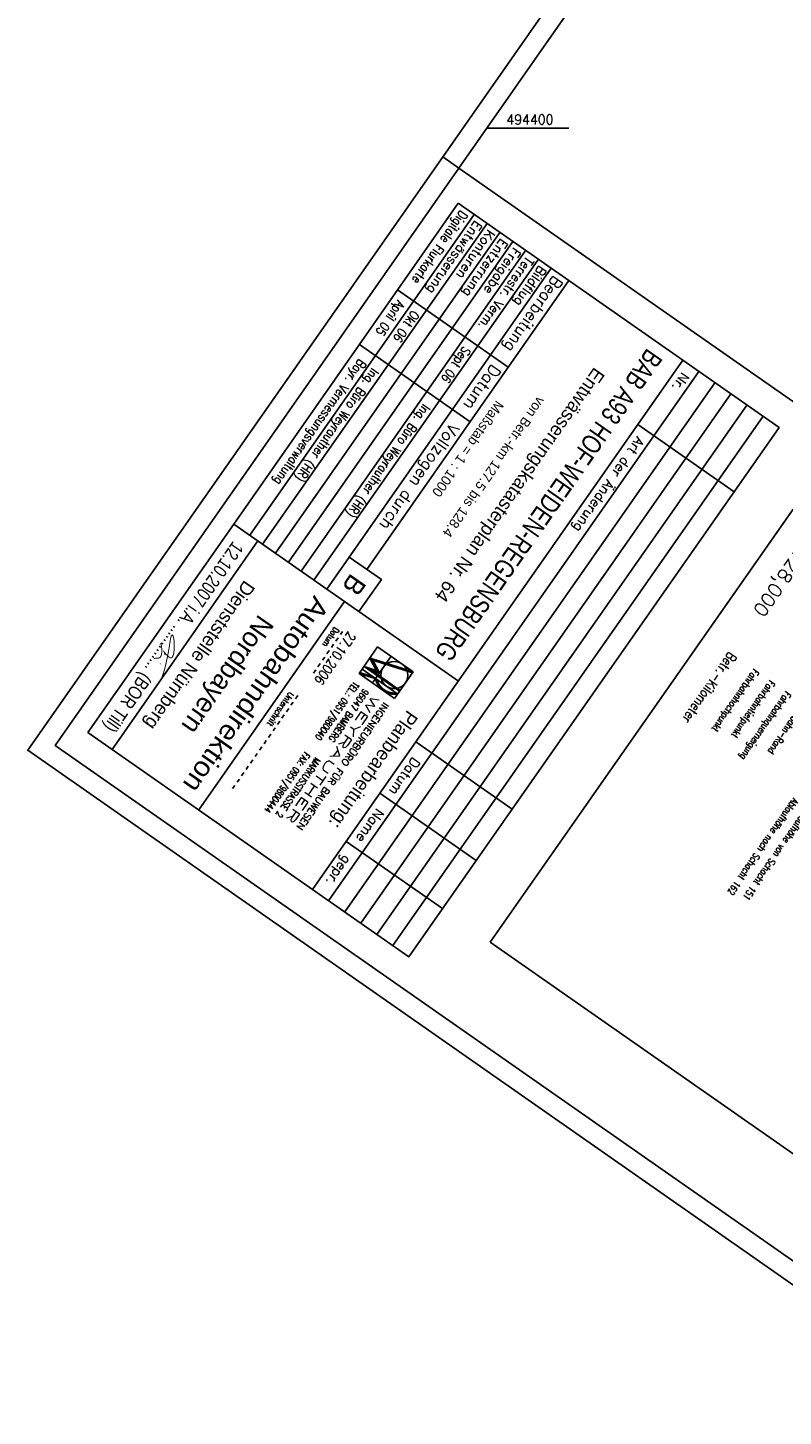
# Model space of a CAD drawing. Extents: x 509491 to 510385, y 494071 to 495171.
# Tile 1 of 9: x 509491 to 509684, y 494071 to 494426. Entities that reach past the tile are written whole.
import ezdxf
from ezdxf.enums import TextEntityAlignment as Align

# ---------------------------------------------------------------- set-up
doc = ezdxf.new("R2010")
doc.units = 0
doc.header["$LTSCALE"] = 10
doc.header["$MEASUREMENT"] = 0
for name, pattern in [('LT00', [0]), ('LT01', [0.2, 0.1, -0.1]), ('LT17', [0.15, 0.1, -0.05])]:
    doc.linetypes.add(name, pattern=pattern)
for name, color, linetype in [('---Unterschrift_Till', 7, 'LT00'), ('--ZEICHENERKLÄR', 7, 'Continuous'), ('025', 7, 'Continuous'), ('035', 250, 'Continuous'), ('050', 250, 'Continuous'), ('070', 155, 'Continuous'), ('A-TEXT-KILOMETER', 30, 'LT17'), ('RAHMEN', 250, 'Continuous'), ('STAT_500', 250, 'LT00'), ('V_RASTER', 250, 'LT00')]:
    doc.layers.add(name, color=color, linetype=linetype)
doc.styles.add('Kilometrierung', font='romans.shx')
doc.styles.add('ROMAND', font='romand', dxfattribs={"height": 0.3})
doc.styles.add('ROMANS', font='romans.shx', dxfattribs={"width": 0.8})
doc.styles.get("Standard").update_dxf_attribs({"font": 'romans.shx', "width": 0.8})
doc.styles.add('UNIR-H', font='unir_h.shx', dxfattribs={"width": 0.8})

# ---------------------------------------------------------------- blocks, each defined once
blk = doc.blocks.new('Unterschrift Till')
at = {"layer": '---Unterschrift_Till', "const_width": 0.025, "flags": 128}
blk.add_lwpolyline([(-2.194, 0.479), (-2.202, 0.469), (-2.208, 0.462), (-2.213, 0.455), (-2.217, 0.45), (-2.221, 0.445), (-2.224, 0.441), (-2.226, 0.438), (-2.229, 0.434), (-2.231, 0.431), (-2.233, 0.428), (-2.235, 0.425), (-2.238, 0.422), (-2.24, 0.419), (-2.242, 0.416), (-2.244, 0.413), (-2.247, 0.41), (-2.249, 0.406), (-2.251, 0.402), (-2.252, 0.399), (-2.254, 0.395), (-2.255, 0.392), (-2.257, 0.389), (-2.257, 0.387), (-2.258, 0.385), (-2.258, 0.384), (-2.258, 0.385), (-2.257, 0.386), (-2.256, 0.387), (-2.255, 0.39), (-2.253, 0.393), (-2.252, 0.398), (-2.25, 0.403), (-2.247, 0.409), (-2.245, 0.416), (-2.243, 0.424), (-2.24, 0.432), (-2.238, 0.44), (-2.235, 0.448), (-2.233, 0.456), (-2.23, 0.464), (-2.228, 0.472), (-2.226, 0.48), (-2.224, 0.487), (-2.222, 0.494), (-2.221, 0.501), (-2.219, 0.507), (-2.218, 0.514), (-2.217, 0.52), (-2.215, 0.526), (-2.214, 0.532), (-2.213, 0.538), (-2.212, 0.544), (-2.212, 0.55), (-2.211, 0.555), (-2.21, 0.561), (-2.21, 0.567), (-2.209, 0.573), (-2.209, 0.578), (-2.208, 0.584), (-2.208, 0.59), (-2.208, 0.595), (-2.208, 0.601), (-2.208, 0.606), (-2.209, 0.611), (-2.209, 0.615), (-2.21, 0.62), (-2.211, 0.624), (-2.212, 0.628), (-2.213, 0.632), (-2.214, 0.635), (-2.216, 0.638), (-2.217, 0.641), (-2.219, 0.643), (-2.22, 0.646), (-2.222, 0.648), (-2.224, 0.65), (-2.226, 0.651), (-2.228, 0.653), (-2.23, 0.654), (-2.232, 0.655), (-2.234, 0.656), (-2.236, 0.657), (-2.239, 0.658), (-2.241, 0.659), (-2.244, 0.66), (-2.246, 0.66), (-2.249, 0.661), (-2.252, 0.661), (-2.255, 0.662), (-2.259, 0.662), (-2.262, 0.662), (-2.266, 0.662), (-2.269, 0.662), (-2.273, 0.662), (-2.277, 0.661), (-2.281, 0.661), (-2.285, 0.66), (-2.289, 0.659), (-2.293, 0.659), (-2.298, 0.658), (-2.302, 0.657), (-2.306, 0.656), (-2.31, 0.654), (-2.314, 0.653), (-2.319, 0.652), (-2.323, 0.65), (-2.327, 0.649), (-2.331, 0.647), (-2.334, 0.646), (-2.338, 0.644), (-2.342, 0.643), (-2.346, 0.641), (-2.349, 0.639), (-2.353, 0.638), (-2.356, 0.636), (-2.359, 0.634), (-2.363, 0.633), (-2.366, 0.631), (-2.37, 0.629), (-2.374, 0.627), (-2.377, 0.626), (-2.381, 0.624), (-2.385, 0.622), (-2.389, 0.62), (-2.393, 0.617), (-2.397, 0.615), (-2.402, 0.613), (-2.406, 0.611), (-2.41, 0.608), (-2.414, 0.606), (-2.419, 0.603), (-2.424, 0.6), (-2.429, 0.597), (-2.434, 0.593), (-2.441, 0.589), (-2.447, 0.585), (-2.455, 0.58), (-2.463, 0.574), (-2.472, 0.569), (-2.48, 0.563), (-2.489, 0.557), (-2.498, 0.552), (-2.506, 0.546), (-2.514, 0.541), (-2.522, 0.536), (-2.529, 0.531), (-2.535, 0.527), (-2.541, 0.522), (-2.547, 0.518), (-2.552, 0.515), (-2.557, 0.511), (-2.562, 0.507), (-2.566, 0.504), (-2.57, 0.501), (-2.574, 0.497), (-2.578, 0.494), (-2.582, 0.491), (-2.586, 0.488), (-2.59, 0.485), (-2.593, 0.482), (-2.597, 0.479), (-2.6, 0.477), (-2.604, 0.474), (-2.607, 0.471), (-2.611, 0.469), (-2.614, 0.466), (-2.617, 0.463), (-2.621, 0.461), (-2.624, 0.458), (-2.628, 0.455), (-2.631, 0.452), (-2.635, 0.449), (-2.638, 0.446), (-2.641, 0.442), (-2.645, 0.439), (-2.648, 0.436), (-2.652, 0.432), (-2.656, 0.429), (-2.659, 0.426), (-2.663, 0.422), (-2.666, 0.419), (-2.669, 0.415), (-2.672, 0.412), (-2.675, 0.409), (-2.678, 0.405), (-2.681, 0.402), (-2.683, 0.399), (-2.685, 0.397), (-2.688, 0.394), (-2.69, 0.391), (-2.692, 0.389), (-2.694, 0.386), (-2.696, 0.384), (-2.698, 0.381), (-2.7, 0.379), (-2.702, 0.377), (-2.704, 0.375), (-2.706, 0.372), (-2.708, 0.37), (-2.71, 0.368), (-2.711, 0.366), (-2.713, 0.363), (-2.714, 0.361), (-2.715, 0.359), (-2.716, 0.356), (-2.717, 0.354), (-2.718, 0.352), (-2.719, 0.35), (-2.719, 0.348), (-2.72, 0.346), (-2.72, 0.345), (-2.72, 0.343), (-2.72, 0.342), (-2.72, 0.34), (-2.719, 0.339), (-2.718, 0.338), (-2.718, 0.337), (-2.717, 0.336), (-2.715, 0.335), (-2.714, 0.334), (-2.713, 0.333), (-2.711, 0.332), (-2.71, 0.331), (-2.708, 0.331), (-2.707, 0.33), (-2.705, 0.33), (-2.704, 0.33), (-2.702, 0.33), (-2.701, 0.33), (-2.699, 0.33), (-2.697, 0.33), (-2.696, 0.33), (-2.694, 0.33), (-2.692, 0.33), (-2.69, 0.33), (-2.688, 0.33), (-2.686, 0.33), (-2.683, 0.331), (-2.681, 0.331), (-2.678, 0.331), (-2.675, 0.332), (-2.672, 0.333), (-2.668, 0.334), (-2.664, 0.335), (-2.66, 0.337), (-2.655, 0.338), (-2.649, 0.341), (-2.643, 0.343), (-2.635, 0.346), (-2.628, 0.35), (-2.619, 0.354), (-2.61, 0.358), (-2.6, 0.362), (-2.59, 0.367), (-2.58, 0.372), (-2.57, 0.377), (-2.559, 0.382), (-2.548, 0.388), (-2.537, 0.393), (-2.526, 0.399), (-2.515, 0.404), (-2.504, 0.41), (-2.492, 0.415), (-2.481, 0.421), (-2.47, 0.427), (-2.458, 0.432), (-2.447, 0.438), (-2.436, 0.444), (-2.425, 0.449), (-2.414, 0.454), (-2.403, 0.459), (-2.393, 0.464), (-2.383, 0.469), (-2.374, 0.473), (-2.364, 0.478), (-2.355, 0.482), (-2.347, 0.486), (-2.338, 0.49), (-2.33, 0.494), (-2.321, 0.497), (-2.313, 0.501), (-2.305, 0.505), (-2.297, 0.509), (-2.288, 0.513), (-2.28, 0.516), (-2.271, 0.52), (-2.262, 0.524), (-2.254, 0.528), (-2.244, 0.532), (-2.235, 0.537), (-2.225, 0.541), (-2.216, 0.545), (-2.205, 0.549), (-2.195, 0.554), (-2.184, 0.558), (-2.174, 0.563), (-2.163, 0.568), (-2.151, 0.572), (-2.14, 0.577), (-2.129, 0.582), (-2.118, 0.587), (-2.107, 0.591), (-2.096, 0.596), (-2.086, 0.6), (-2.076, 0.604), (-2.066, 0.608), (-2.057, 0.612), (-2.048, 0.616), (-2.039, 0.619), (-2.031, 0.623), (-2.022, 0.626), (-2.014, 0.629), (-2.006, 0.633), (-1.997, 0.636), (-1.989, 0.64), (-1.98, 0.643), (-1.971, 0.646), (-1.962, 0.65), (-1.953, 0.653), (-1.943, 0.657), (-1.933, 0.661), (-1.923, 0.665), (-1.912, 0.669), (-1.902, 0.673), (-1.891, 0.677), (-1.88, 0.681), (-1.87, 0.685), (-1.86, 0.688), (-1.851, 0.692), (-1.842, 0.695), (-1.833, 0.698), (-1.825, 0.701), (-1.817, 0.703), (-1.809, 0.706), (-1.801, 0.708), (-1.793, 0.711), (-1.785, 0.713), (-1.777, 0.715), (-1.769, 0.717), (-1.762, 0.719), (-1.754, 0.721), (-1.747, 0.723), (-1.739, 0.725), (-1.732, 0.727), (-1.726, 0.729), (-1.719, 0.731), (-1.714, 0.731), (-1.709, 0.732), (-1.706, 0.731), (-1.704, 0.728), (-1.703, 0.725), (-1.705, 0.719)], dxfattribs=at)
blk.add_lwpolyline([(-2.338, 0.213, -0.009753), (-2.349, 0.213, -0.012873), (-2.357, 0.213, -0.000058), (-2.363, 0.214, -0.000395), (-2.363, 0.214, -0.003084), (-2.366, 0.214, -0.002987), (-2.369, 0.214, -0.121908), (-2.37, 0.215, -0.078365), (-2.372, 0.216, -0.169129), (-2.373, 0.218, -0.093053), (-2.372, 0.223, -0.048138), (-2.369, 0.228, -0.056178), (-2.366, 0.232, -0.016049), (-2.362, 0.235, 0.015861), (-2.359, 0.239, 0.023961), (-2.346, 0.253, -0.019597), (-2.331, 0.27, -0.016685), (-2.31, 0.29, -0.012958), (-2.281, 0.314, -0.012002), (-2.255, 0.335, -0.011524), (-2.226, 0.355, -0.011371), (-2.203, 0.37, -0.011002), (-2.178, 0.384, -0.019211), (-2.152, 0.397, -0.024277), (-2.13, 0.405, -0.018479), (-2.119, 0.408, -0.020969), (-2.11, 0.41, -0.037055), (-2.098, 0.411, -0.031487), (-2.085, 0.411, -0.034214), (-2.073, 0.409, -0.038344), (-2.063, 0.405, -0.027683), (-2.053, 0.4, -0.027965), (-2.044, 0.395, -0.023542), (-2.033, 0.386, -0.046995), (-2.028, 0.381, -0.007241), (-2.021, 0.372, -0.008919), (-2.017, 0.365, -0.000473), (-2.012, 0.358, 0.000599), (-2.007, 0.352, 0.001303), (-1.998, 0.338, 0.014886), (-1.997, 0.337, 0.023743), (-1.997, 0.337, 0.000688), (-1.988, 0.327, 0.002539), (-1.982, 0.321, 0.002137), (-1.975, 0.314, 0.108696), (-1.969, 0.311, 0.076722), (-1.96, 0.309, 0.135898), (-1.956, 0.31, 0.088438), (-1.95, 0.314)], format="xyb", dxfattribs=at)
at = {"layer": '---Unterschrift_Till', "flags": 128}
blk.add_lwpolyline([(-1.928, 0.508, 0.025, 0.012, 0), (-1.951, 0.519, 0.008, 0.008, 0), (-1.93, 0.521, 0.008, 0.008, 0)], format="xyseb", dxfattribs=at)

msp = doc.modelspace()

# ---------------------------------------------------------------- linework, layer by layer
at = {"layer": '025'}
for p, q in [((509605.22, 494377.99), (509547.92, 494296.03)), ((509608.5, 494375.69), (509551.2, 494293.74)), ((509611.78, 494373.4), (509554.48, 494291.44)), ((509615.05, 494371.11), (509557.76, 494289.15)), ((509618.33, 494368.82), (509561.03, 494286.86)), ((509621.61, 494366.53), (509564.31, 494284.57)), ((509666.69, 494335.01), (509572.15, 494199.78)), ((509670.78, 494332.15), (509576.24, 494196.92)), ((509674.88, 494329.28), (509580.34, 494194.05)), ((509678.98, 494326.42), (509584.44, 494191.19)), ((509647.03, 494324.35), (509671.62, 494307.16)), ((509575.81, 494260.68), (509580.57, 494267.5)), ((509580.57, 494267.5), (509589.66, 494261.14)), ((509589.66, 494261.14), (509578.59, 494264.66)), ((509578.59, 494264.66), (509580.25, 494261.39)), ((509579.35, 494264.1), (509578.6, 494264.62)), ((509579.42, 494263.97), (509578.67, 494264.49)), ((509579.49, 494263.84), (509578.74, 494264.36)), ((509579.51, 494264.07), (509578.75, 494264.6)), ((509579.55, 494263.7), (509578.8, 494264.23)), ((509579.62, 494263.57), (509578.87, 494264.1)), ((509579.69, 494263.44), (509578.94, 494263.97)), ((509579.74, 494264), (509578.97, 494264.53)), ((509579.75, 494263.31), (509579, 494263.84)), ((509579.82, 494263.18), (509579.07, 494263.7)), ((509579.89, 494263.05), (509579.14, 494263.57)), ((509579.96, 494263.93), (509579.2, 494264.46)), ((509583.98, 494265.11), (509579.21, 494258.3)), ((509579.35, 494264.12), (509581, 494260.85)), ((509589.49, 494260.9), (509579.35, 494264.12)), ((509580.18, 494263.86), (509579.42, 494264.39)), ((509580.4, 494263.79), (509579.64, 494264.32)), ((509580.62, 494263.72), (509579.86, 494264.25)), ((509580.84, 494263.65), (509580.08, 494264.18)), ((509581.06, 494263.58), (509580.3, 494264.11)), ((509581.29, 494263.51), (509580.52, 494264.04)), ((509581.51, 494263.44), (509580.75, 494263.97)), ((509581.73, 494263.37), (509580.97, 494263.9)), ((509581.95, 494263.3), (509581.19, 494263.83)), ((509582.17, 494263.23), (509581.41, 494263.76)), ((509582.39, 494263.16), (509581.63, 494263.69)), ((509582.61, 494263.09), (509581.85, 494263.62)), ((509582.84, 494263.02), (509582.07, 494263.55)), ((509575.81, 494260.68), (509580.01, 494259.43)), ((509584.89, 494254.33), (509575.81, 494260.68)), ((509575.91, 494260.65), (509575.83, 494260.71)), ((509576.12, 494260.59), (509575.87, 494260.76)), ((509576.33, 494260.52), (509575.91, 494260.82)), ((509576.54, 494260.46), (509575.95, 494260.88)), ((509575.97, 494260.92), (509579.27, 494259.94)), ((509576.75, 494260.4), (509576.03, 494260.9)), ((509576.96, 494260.34), (509576.24, 494260.84)), ((509577.17, 494260.27), (509576.45, 494260.78)), ((509585.69, 494255.46), (509576.6, 494261.82)), ((509577.38, 494260.21), (509576.66, 494260.71)), ((509577.59, 494260.15), (509576.87, 494260.65)), ((509577.8, 494260.09), (509577.08, 494260.59)), ((509586.18, 494256.17), (509577.1, 494262.53)), ((509580.25, 494261.39), (509577.1, 494262.53)), ((509586.2, 494256.19), (509577.16, 494262.5)), ((509578.01, 494260.03), (509577.29, 494260.53)), ((509577.41, 494262.41), (509586.24, 494256.24)), ((509577.41, 494262.41), (509577.41, 494262.41)), ((509578.22, 494259.96), (509577.5, 494260.47)), ((509586.28, 494256.29), (509577.66, 494262.32)), ((509578.43, 494259.9), (509577.71, 494260.4)), ((509577.91, 494262.23), (509586.33, 494256.35)), ((509577.91, 494262.23), (509577.91, 494262.23)), ((509578.64, 494259.84), (509577.92, 494260.34)), ((509578.85, 494259.78), (509578.13, 494260.28)), ((509579.03, 494261.53), (509578.16, 494262.14)), ((509579.06, 494259.71), (509578.35, 494260.22)), ((509579.27, 494261.45), (509578.41, 494262.05)), ((509579.27, 494259.65), (509578.56, 494260.15)), ((509579.51, 494261.37), (509578.66, 494261.96)), ((509579.48, 494259.59), (509578.77, 494260.09)), ((509579.75, 494261.29), (509578.91, 494261.87)), ((509581, 494260.85), (509578.97, 494261.56)), ((509578.97, 494261.56), (509586.34, 494256.4)), ((509579.69, 494259.53), (509578.98, 494260.03)), ((509579.99, 494261.2), (509579.16, 494261.78)), ((509579.95, 494262.92), (509579.2, 494263.44)), ((509580.02, 494262.79), (509579.27, 494263.31)), ((509580.09, 494262.66), (509579.34, 494263.18)), ((509580.15, 494262.52), (509579.4, 494263.05)), ((509580.22, 494261.12), (509579.41, 494261.69)), ((509580.22, 494262.39), (509579.47, 494262.92)), ((509580.29, 494262.26), (509579.54, 494262.79)), ((509580.35, 494262.13), (509579.6, 494262.66)), ((509580.46, 494261.04), (509579.66, 494261.6)), ((509580.42, 494262), (509579.67, 494262.52)), ((509580.49, 494261.87), (509579.74, 494262.39)), ((509580.55, 494261.74), (509579.8, 494262.26)), ((509580.62, 494261.61), (509579.87, 494262.13)), ((509580.7, 494260.96), (509579.91, 494261.51)), ((509580.69, 494261.48), (509579.93, 494262)), ((509580.75, 494261.34), (509580, 494261.87)), ((509580.82, 494261.21), (509580.07, 494261.74)), ((509580.89, 494261.08), (509580.13, 494261.61)), ((509580.94, 494260.87), (509580.16, 494261.42)), ((509580.95, 494260.95), (509580.2, 494261.48)), ((509583.06, 494262.95), (509582.3, 494263.48)), ((509583.28, 494262.88), (509582.52, 494263.41)), ((509583.5, 494262.81), (509582.74, 494263.34)), ((509583.72, 494262.74), (509582.96, 494263.27)), ((509583.94, 494262.66), (509583.18, 494263.2)), ((509584.16, 494262.59), (509583.4, 494263.13)), ((509584.39, 494262.52), (509583.62, 494263.06)), ((509584.61, 494262.45), (509583.85, 494262.99)), ((509584.83, 494262.38), (509584.07, 494262.92)), ((509585.05, 494262.31), (509584.29, 494262.85)), ((509585.27, 494262.24), (509584.51, 494262.78)), ((509585.49, 494262.17), (509584.73, 494262.71)), ((509589.66, 494261.14), (509584.89, 494254.33)), ((509585.71, 494262.1), (509584.95, 494262.64)), ((509585.94, 494262.03), (509585.17, 494262.57)), ((509586.16, 494261.96), (509585.4, 494262.49)), ((509586.38, 494261.89), (509585.62, 494262.42)), ((509586.6, 494261.82), (509585.84, 494262.35)), ((509586.82, 494261.75), (509586.06, 494262.28)), ((509587.04, 494261.68), (509586.28, 494262.21)), ((509587.27, 494261.61), (509586.5, 494262.14)), ((509587.49, 494261.54), (509586.72, 494262.07)), ((509587.71, 494261.47), (509586.95, 494262)), ((509587.93, 494261.4), (509587.17, 494261.93)), ((509588.14, 494261.33), (509587.39, 494261.86)), ((509588.37, 494261.26), (509587.61, 494261.79)), ((509588.59, 494261.19), (509587.83, 494261.72)), ((509588.82, 494261.12), (509588.05, 494261.65)), ((509589.04, 494261.05), (509588.28, 494261.58)), ((509589.26, 494260.98), (509588.5, 494261.51)), ((509589.48, 494260.91), (509588.72, 494261.44)), ((509589.53, 494260.96), (509588.94, 494261.37)), ((509589.57, 494261.01), (509589.16, 494261.3)), ((509589.57, 494261.01), (509589.16, 494261.3)), ((509589.61, 494261.07), (509589.38, 494261.23)), ((509589.61, 494261.07), (509589.38, 494261.23)), ((509589.61, 494261.07), (509589.38, 494261.23)), ((509579.9, 494259.46), (509579.19, 494259.97)), ((509580.38, 494259.09), (509580.03, 494259.34)), ((509580.42, 494258.99), (509580.06, 494259.24)), ((509580.45, 494258.88), (509580.08, 494259.14)), ((509580.49, 494258.76), (509580.11, 494259.03)), ((509580.54, 494258.65), (509580.14, 494258.92)), ((509580.59, 494258.53), (509580.18, 494258.81)), ((509580.65, 494258.4), (509580.22, 494258.7)), ((509580.71, 494258.27), (509580.26, 494258.59)), ((509580.79, 494258.14), (509580.31, 494258.47)), ((509580.86, 494258), (509580.37, 494258.34)), ((509580.96, 494257.84), (509580.42, 494258.22)), ((509581.07, 494257.68), (509580.49, 494258.09)), ((509581.2, 494257.5), (509580.57, 494257.95)), ((509581.37, 494257.3), (509580.65, 494257.81)), ((509581.6, 494257.06), (509580.75, 494257.65)), ((509580.86, 494257.49), (509583.57, 494255.6)), ((509583.36, 494255.66), (509580.99, 494257.31)), ((509583.11, 494255.75), (509581.17, 494257.11)), ((509582.79, 494255.88), (509581.4, 494256.86)), ((509582.88, 494256.16), (509583.76, 494255.54)), ((509583.2, 494256.03), (509583.94, 494255.51)), ((509583.45, 494255.93), (509584.11, 494255.48)), ((509583.67, 494255.87), (509584.26, 494255.45)), ((509583.85, 494255.82), (509584.41, 494255.43)), ((509584.03, 494255.78), (509584.54, 494255.42)), ((509584.19, 494255.76), (509584.68, 494255.41)), ((509584.34, 494255.73), (509584.81, 494255.41)), ((509584.48, 494255.72), (509584.93, 494255.41)), ((509584.62, 494255.71), (509585.05, 494255.41)), ((509584.75, 494255.7), (509585.16, 494255.41)), ((509584.88, 494255.7), (509585.28, 494255.42)), ((509585, 494255.7), (509585.39, 494255.43)), ((509585.11, 494255.7), (509585.49, 494255.44)), ((509585.23, 494255.71), (509585.59, 494255.45)), ((509590.31, 494243.21), (509614.89, 494226.02)), ((509581.14, 494230.1), (509605.73, 494212.91)), ((509572.55, 494217.81), (509597.13, 494200.62))]:
    msp.add_line(p, q, dxfattribs=at)
at = {"layer": '025', "linetype": 'LT01'}
for p, q in [((509564.17, 494260.81), (509572.07, 494272.1)), ((509543.53, 494231.28), (509560.39, 494255.39))]:
    msp.add_line(p, q, dxfattribs=at)
at = {"layer": '025'}
msp.add_lwpolyline([(509811.43, 494215.52), (509734.08, 494104.87), (509609.34, 494192.08), (509686.7, 494302.72)], close=True, dxfattribs=at)
msp.add_circle((509584.83, 494260.29), 3.46, dxfattribs=at)
for centre, radius, start, end in [((509584.93, 494260.43), 5.03, 191.4481, 278.6363), ((509584.93, 494260.44), 4.75, 195.2668, 274.8152)]:
    msp.add_arc(centre, radius, start, end, dxfattribs=at)
at = {"layer": '035'}
for p, q in [((509624.89, 494364.23), (509567.59, 494282.28)), ((509613.91, 494338.96), (509585.65, 494358.72)), ((509604.21, 494325.01), (509575.91, 494344.79)), ((509662.59, 494337.88), (509568.05, 494202.65))]:
    msp.add_line(p, q, dxfattribs=at)
at = {"layer": '050'}
for p, q in [((509629.4, 494361.08), (509577.83, 494287.32)), ((509543.82, 494298.89), (509601.19, 494258.78)), ((509549.97, 494294.6), (509512.73, 494241.32)), ((509572.1, 494279.13), (509534.86, 494225.85))]:
    msp.add_line(p, q, dxfattribs=at)
msp.add_lwpolyline([(509573.32, 494290.47), (509581.52, 494284.74), (509575.79, 494276.55)], dxfattribs=at)
at = {"layer": '070'}
for p, q in [((509601.12, 494380.85), (509543.82, 494298.89)), ((509543.82, 494298.89), (509506.58, 494245.62))]:
    msp.add_line(p, q, dxfattribs=at)
for points in [[(509506.58, 494245.62), (509563.95, 494205.51), (509658.49, 494340.74), (509601.12, 494380.85)], [(509658.49, 494340.74), (509563.95, 494205.51), (509588.54, 494188.32), (509683.08, 494323.55), (509658.49, 494340.74)]]:
    msp.add_lwpolyline(points, dxfattribs=at)
at = {"layer": 'RAHMEN'}
msp.add_line((509597.22, 494392.73), (509601.32, 494389.86), dxfattribs=at)
for points in [[(510141.55, 495171.32), (509491.22, 494241.11), (509734.64, 494070.93), (510384.96, 495001.15), (510141.55, 495171.32)], [(510131.32, 495147.97), (509601.32, 494389.86), (509836.54, 494225.42), (510366.54, 494983.53), (510131.32, 495147.97)]]:
    msp.add_lwpolyline(points, dxfattribs=at)
at = {"layer": 'RAHMEN', "flags": 128}
msp.add_lwpolyline([(509601.32, 494389.86), (509498.19, 494242.34), (509733.4, 494077.9), (509836.54, 494225.42)], dxfattribs=at)
at = {"layer": 'V_RASTER'}
msp.add_line((509629.36, 494400), (509608.41, 494400), dxfattribs=at)

# ---------------------------------------------------------------- block references
at = {"layer": '---Unterschrift_Till', "xscale": 10.000000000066, "yscale": 10.0000000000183, "zscale": 10, "rotation": 235.0422224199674}
msp.add_blockref('Unterschrift Till', (509509.78, 494250.2), dxfattribs=at)

# ---------------------------------------------------------------- texts
at = {"layer": '--ZEICHENERKLÄR', "linetype": 'Continuous', "style": 'ROMANS', "width": 0.8}
for s, height, p in [('Betr.-Kilometer', 2.5, (509670.33, 494266.39)), ('Fahrbahnhochpunkt', 1.8, (509676.59, 494262.01)), ('Fahrbahntiefpunkt', 1.8, (509680.68, 494259.15)), ('Fahrbahnquerneigung', 1.8, (509684.78, 494256.28)), ('Fahrbahn-Rand', 1.8, (509688.88, 494253.42)), ('Ablaufhöhe nach Schacht 162', 1.8, (509686.67, 494229.02)), ('Zulaufhöhe von Schacht 151', 1.8, (509689.95, 494226.73))]:
    msp.add_text(s, height=height, rotation=235.0422, dxfattribs=at).set_placement(p)
at = {"layer": '025', "style": 'ROMANS'}
for s, height, width, p in [('Digitale Flurkarte', 2.4, 0.8, (509601.74, 494379.2)), ('Terrestr. Verm.', 2.4, 0.9, (509618.58, 494367.43)), ('April 05', 2.4, 0.8, (509585.7, 494356.25)), ('Okt 06', 2.4, 0.8, (509589.42, 494353.64)), ('Sept 06', 2.4, 0.8, (509602.54, 494344.48)), ('Bayr. Vermessungsverwaltung', 2.4, 0.8, (509575.83, 494341.18)), ('Ing. Büro Weyrauther (HR)', 2.4, 0.8, (509579.11, 494338.89)), ('Ing. Büro Weyrauther (HR)', 2.4, 0.8, (509592.22, 494329.72)), ('27.10.2006', 2.5, 0.8, (509573.1, 494271.65)), ('TEL.: 0951/980040   FAX: 0951/9800444', 1.75, 0.75, (509574.48, 494258.72)), ('96047 BAMBERG    MARKUSSTRASSE 2', 1.75, 0.81, (509576.98, 494256.97)), ('INGENIEURBÜRO FÜR BAUWESEN', 1.75, 1.03, (509582.12, 494253.5))]:
    msp.add_text(s, height=height, rotation=235.0422, dxfattribs=dict(at, width=width)).set_placement(p)
at = {"layer": '025'}
for s, height, style, p in [('Entwässerung', 2.4, 'ROMANS', (509605.47, 494376.59)), ('Konturen', 2.4, 'ROMANS', (509608.74, 494374.3)), ('Entzerrung', 2.4, 'ROMANS', (509612.02, 494372.01)), ('Freigabe', 2.4, 'ROMANS', (509615.3, 494369.72)), ('Bildflug', 2.4, 'ROMANS', (509621.86, 494365.13)), ('Nr.', 2.5, 'ROMANS', (509658.29, 494337.83)), ('Art der Änderung', 2.5, 'ROMANS', (509646.83, 494321.44)), ('B', 5, 'UNIR-H', (509573.81, 494286.56)), ('Planbearbeitung:', 3.5, 'UNIR-H', (509588.2, 494251.58)), ('Datum', 2.5, 'ROMANS', (509589.53, 494239.48)), ('Name', 2.5, 'ROMANS', (509580.36, 494226.37)), ('gepr.', 2.5, 'ROMANS', (509572.06, 494214.49))]:
    msp.add_text(s, height=height, rotation=235.0422, dxfattribs=dict(at, style=style)).set_placement(p)
at = {"layer": '025', "style": 'UNIR-H'}
for s, width, p in [('BAB A93 HOF-WEIDEN-REGENSBURG', 0.78, (509622.21, 494305.1)), ('Autobahndirektion', 1.095, (509547.5, 494256.67))]:
    msp.add_text(s, height=5, rotation=235.0422, dxfattribs=dict(at, width=width)).set_placement(p, align=Align.CENTER)
for s, height, p in [('Entwässerungskatasterplan Nr. 64', 3.5, (509615.42, 494309.85)), ('Maßstab = 1 : 1000', 2.5, (509602.61, 494318.8)), ('Dienststelle Nürnberg', 3.5, (509533.7, 494266.32)), ('Nordbayern', 5, (509540.24, 494261.74))]:
    msp.add_text(s, height=height, rotation=235.0422, dxfattribs=at).set_placement(p, align=Align.CENTER)
at = {"layer": '025', "linetype": 'LT01', "style": 'ROMANS', "width": 0.8}
for s, p in [('Datum', (509569.54, 494272.68)), ('Unterschrift', (509557.94, 494256.08))]:
    msp.add_text(s, height=1.6, rotation=235.0422, dxfattribs=at).set_placement(p)
at = {"layer": '025', "insert": (509528.06, 494270.26), "char_height": 3.5, "width": 60.5418, "attachment_point": 5, "rotation": 235.0422, "style": 'UNIR-H'}
msp.add_mtext('12.10.2007 i.A. ............. {\\fArial|b0|i0|c0|p34;(BOR Till)}', dxfattribs=at)
at = {"layer": '035'}
for s, height, style, width, p in [('Bearbeitung', 3, 'ROMANS', 0.95, (509625.56, 494362.55)), ('WEYRAUTHER', 2.079, 'ROMAND', 2.2, (509579.45, 494255.37))]:
    msp.add_text(s, height=height, rotation=235.0422, dxfattribs=dict(at, style=style, width=width)).set_placement(p)
at = {"layer": '035', "style": 'ROMANS'}
for s, p in [('Datum', (509609.75, 494339.92)), ('Vollzogen durch', (509599.2, 494324.84))]:
    msp.add_text(s, height=3, rotation=235.0422, dxfattribs=at).set_placement(p)
at = {"layer": 'A-TEXT-KILOMETER', "style": 'Kilometrierung'}
msp.add_text('128,000', height=3.5, rotation=235.0422, dxfattribs=at).set_placement((509677.71, 494275.83), align=Align.MIDDLE_RIGHT)
at = {"layer": 'STAT_500', "style": 'UNIR-H'}
msp.add_text('von Betr.-km 127.5 bis 128.4', height=2.5, rotation=235.0422, dxfattribs=at).set_placement((509609.24, 494314.17), align=Align.CENTER)
at = {"layer": 'V_RASTER', "width": 0.934}
msp.add_text(' 494400', height=2.5, rotation=0.001, dxfattribs=at).set_placement((509611.86, 494401))

doc.saveas('drawing.dxf')
